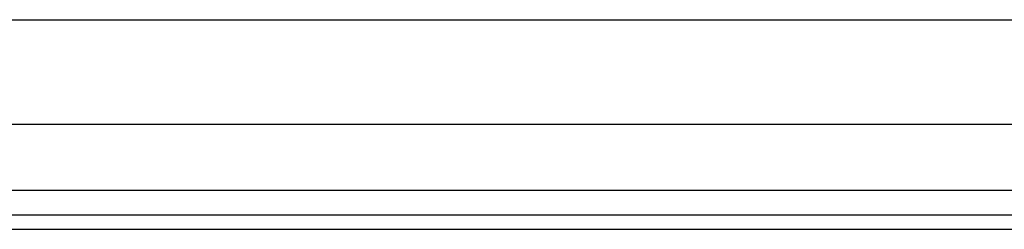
# Model space of a CAD drawing. Header units: inches. Extents: x 3.4 to 95.3, y 5.8 to 50.1.
# Tile 19 of 83: x 15.878 to 19.581, y 18.369 to 19.156. Entities that reach past the tile are written whole.
import ezdxf

# ---------------------------------------------------------------- set-up
doc = ezdxf.new("R2010")
doc.units = ezdxf.units.IN
doc.header["$MEASUREMENT"] = 0
doc.layers.add('Visible Edges(ANSI)', color=7, linetype='Continuous', lineweight=25)
doc.layers.add('Visible Tangent Edges(ANSI)', color=7, linetype='Continuous', lineweight=25)

msp = doc.modelspace()

# ---------------------------------------------------------------- linework, layer by layer
at = {"layer": 'Visible Edges(ANSI)'}
for p, q in [((4.262, 19.1561), (22.3862, 19.1561)), ((22.3862, 18.7624), (4.262, 18.7624)), ((23.1373, 18.4217), (3.5113, 18.4217)), ((3.5113, 18.3687), (23.1373, 18.3687))]:
    msp.add_line(p, q, dxfattribs=at)
at = {"layer": 'Visible Tangent Edges(ANSI)'}
msp.add_line((23.1373, 18.5147), (3.5113, 18.5147), dxfattribs=at)

doc.saveas('drawing.dxf')
